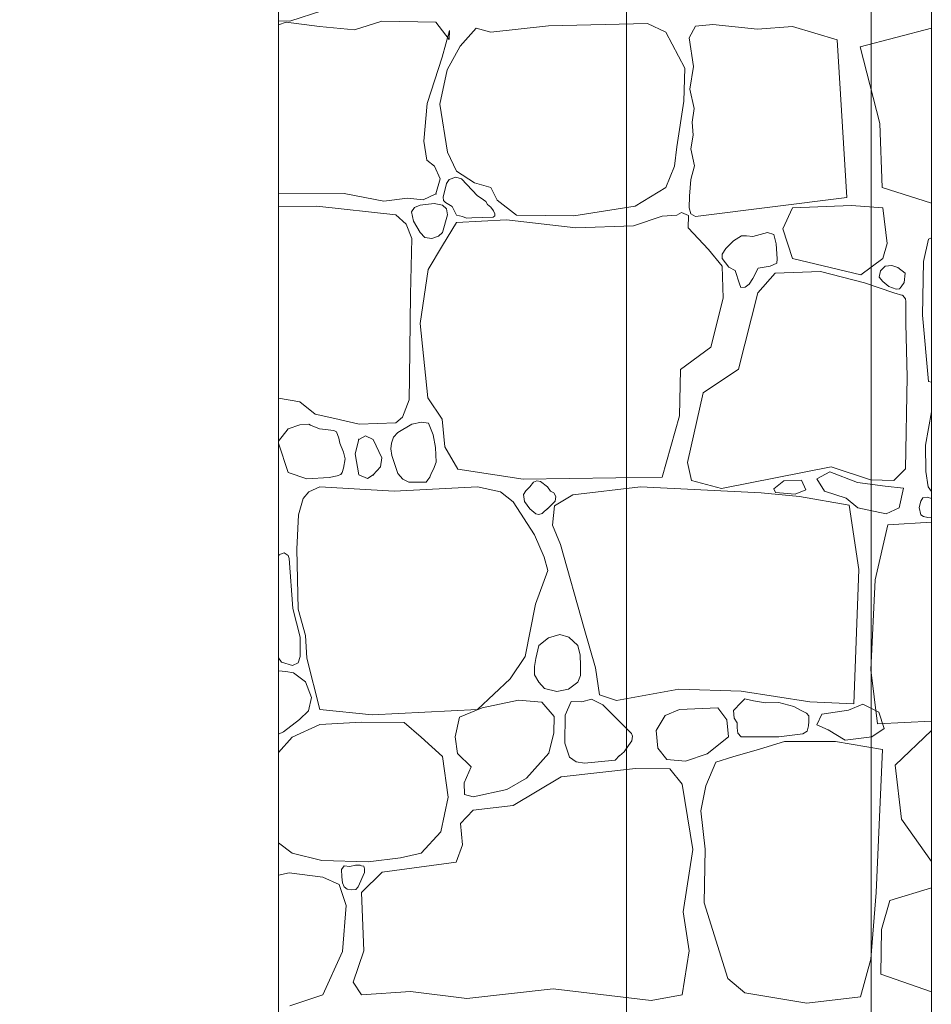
# Model space of a CAD drawing. Header units: millimetres. Extents: x -573548 to 674770, y -184010 to -47794.
# Tile 171 of 181: x 116661 to 118037, y -98051 to -96566. Entities that reach past the tile are written whole.
import ezdxf
from ezdxf.enums import TextEntityAlignment as Align

# ---------------------------------------------------------------- set-up
doc = ezdxf.new("R2010")
doc.units = ezdxf.units.MM
for name, color, linetype, lineweight in [('A.02 RZUT PIWNICY_is$0$_HATCH_Nr_pióra__18', 8, 'Continuous', 9), ('A.02 RZUT PIWNICY_is$0$OBRYS PARTERU#1_Nr_pióra__1', 8, 'Continuous', 9), ('A.02 RZUT PIWNICY_is$0$Structural - Bearing_Nr_pióra__21', 8, 'Continuous', 9), ('A.02 RZUT PIWNICY_is$0$Structural - Grid', 8, 'Continuous', 9), ('A.02 RZUT PIWNICY_is$0$Structural - Grid_Nr_pióra__17', 8, 'Continuous', 9)]:
    doc.layers.add(name, color=color, linetype=linetype, lineweight=lineweight)
doc.styles.add('A.02 RZUT PIWNICY_is$0$STYL_AUTOMATYCZNY_1', font='arial.ttf')

# ---------------------------------------------------------------- blocks, each defined once
blk = doc.blocks.new('*X106')
at = {"layer": 'A.02 RZUT PIWNICY_is$0$_HATCH_Nr_pióra__18'}
for p, q in [((117688.9, -96551.4), (117638.9, -96567.9)), ((117638.9, -96567.9), (117621.8, -96567.2)), ((117633.2, -96569.2), (117621.8, -96573.5)), ((117683.5, -96575.8), (117633.2, -96569.2)), ((117736.4, -96580.7), (117683.5, -96575.8)), ((117777.6, -96567.9), (117736.4, -96580.7)), ((117859.4, -96569.2), (117777.6, -96567.9)), ((117879.6, -96595.2), (117859.4, -96569.2)), ((117868.9, -96622), (117880, -96582)), ((117880, -96582), (117879.6, -96595.2)), ((117920, -96578.2), (117896.1, -96605.5)), ((117942.3, -96584.4), (117920, -96578.2)), ((118029.4, -96574.9), (117942.3, -96584.4)), ((118178.9, -96571.2), (118029.4, -96574.9)), ((118206.5, -96584.4), (118178.9, -96571.2)), ((118251.5, -96575.4), (118241.5, -96592.8)), ((118277.5, -96572.8), (118251.5, -96575.4)), ((118344.8, -96579.9), (118277.5, -96572.8)), ((118397.7, -96575.8), (118344.8, -96579.9)), ((118465.2, -96596), (118397.7, -96575.8)), ((118500, -96606.5), (118607.3, -96578.5)), ((118235, -96638.9), (118206.5, -96584.4)), ((118241.5, -96592.8), (118248.2, -96636.2)), ((118479.6, -96833.8), (118465.2, -96596)), ((117896.1, -96605.5), (117876.3, -96641.4)), ((118529.5, -96722.1), (118500, -96606.5)), ((117846.2, -96692.2), (117868.9, -96622)), ((117876.3, -96641.4), (117865.1, -96693)), ((118233.8, -96688.5), (118235, -96638.9)), ((118248.2, -96636.2), (118242.7, -96670.5)), ((118242.7, -96670.5), (118249.4, -96699.7)), ((117841.2, -96748.7), (117846.2, -96692.2)), ((117865.1, -96693), (117876.7, -96765.2)), ((118223, -96757.4), (118233.8, -96688.5)), ((118249.4, -96699.7), (118246.1, -96719.9)), ((118246.1, -96719.9), (118248, -96739.6)), ((118533.3, -96818.9), (118529.5, -96722.1)), ((118248, -96739.6), (118244.4, -96760.4)), ((117845.7, -96777.6), (117841.2, -96748.7)), ((118219.7, -96786.3), (118223, -96757.4)), ((118244.4, -96760.4), (118250, -96785.8)), ((117876.7, -96765.2), (117890.7, -96794.1)), ((117857.3, -96786.7), (117845.7, -96777.6)), ((117866, -96805.7), (117857.3, -96786.7)), ((118206.5, -96818.5), (118219.7, -96786.3)), ((118250, -96785.8), (118244.2, -96806.4)), ((117889.4, -96803), (117879.3, -96806.5)), ((117898.1, -96805.6), (117889.4, -96803)), ((117890.7, -96794.1), (117917.6, -96811.9)), ((117859.4, -96828.4), (117866, -96805.7)), ((117875.6, -96812.8), (117870.4, -96833.3)), ((117879.3, -96806.5), (117875.6, -96812.8)), ((117922.4, -96831.2), (117898.1, -96805.6)), ((117917.6, -96811.9), (117942.3, -96818.5)), ((117942.3, -96818.5), (117951.8, -96837.9)), ((118160.3, -96847), (118206.5, -96818.5)), ((118244.2, -96806.4), (118242.4, -96831.6)), ((118607.3, -96842.1), (118533.3, -96818.9)), ((117621.8, -96828.2), (117721.1, -96828)), ((117721.1, -96828), (117780.9, -96839.5)), ((117780.9, -96839.5), (117816.4, -96834.6)), ((117816.4, -96834.6), (117840, -96837.1)), ((117840, -96837.1), (117859.4, -96828.4)), ((117870.4, -96833.3), (117870.7, -96838.4)), ((117927.5, -96835), (117922.4, -96831.2)), ((117934.7, -96839.6), (117927.5, -96835)), ((118242.4, -96831.6), (118241.5, -96849.4)), ((118251.5, -96862.3), (118479.6, -96833.8)), ((117679.8, -96847), (117621.8, -96847.2)), ((117798.7, -96860.2), (117679.8, -96847)), ((117827.3, -96848.7), (117822.7, -96855.4)), ((117835.8, -96845.3), (117827.3, -96848.7)), ((117856.8, -96843.1), (117835.8, -96845.3)), ((117869.3, -96845.3), (117856.8, -96843.1)), ((117875.3, -96851), (117869.3, -96845.3)), ((117870.7, -96838.4), (117873.9, -96841.3)), ((117873.9, -96841.3), (117884, -96847.4)), ((117884, -96847.4), (117890.5, -96860.7)), ((117937.2, -96844.2), (117934.7, -96839.6)), ((117942.4, -96848.6), (117937.2, -96844.2)), ((117946.1, -96853.9), (117942.4, -96848.6)), ((117951.8, -96837.9), (117981.1, -96860.6)), ((118067.8, -96861.4), (118160.3, -96847)), ((118241.5, -96849.4), (118244.4, -96858.6)), ((118397.7, -96849.4), (118383.3, -96881)), ((118486.6, -96846), (118397.7, -96849.4)), ((118533.9, -96849.4), (118486.6, -96846)), ((118540.6, -96903), (118533.9, -96849.4)), ((117814.6, -96874.2), (117798.7, -96860.2)), ((117822.7, -96855.4), (117825.6, -96869.5)), ((117869.3, -96886.6), (117876.8, -96860)), ((117876.8, -96860), (117875.3, -96851)), ((117890.5, -96860.7), (117899.8, -96862.7)), ((117899.8, -96862.7), (117905.4, -96864.9)), ((117905.4, -96864.9), (117913.6, -96864.4)), ((117913.6, -96864.4), (117945.9, -96863.5)), ((117945.9, -96863.5), (117948.3, -96861.6)), ((117948.2, -96858.4), (117946.1, -96853.9)), ((117948.3, -96861.6), (117948.2, -96858.4)), ((117981.1, -96860.6), (118067.8, -96861.4)), ((118201.2, -96861.8), (118157.8, -96876.7)), ((118222.9, -96860.4), (118201.2, -96861.8)), ((118230.3, -96856.6), (118222.9, -96860.4)), ((118240.9, -96861.1), (118230.3, -96856.6)), ((118240.4, -96879.6), (118240.9, -96861.1)), ((118244.4, -96858.6), (118251.5, -96862.3)), ((117823.1, -96895.9), (117814.6, -96874.2)), ((117825.6, -96869.5), (117835.8, -96886.6)), ((117890.7, -96871.7), (117869.3, -96906)), ((117965.9, -96867.6), (117890.7, -96871.7)), ((118070.7, -96879.6), (117965.9, -96867.6)), ((118157.8, -96876.7), (118070.7, -96879.6)), ((118270.9, -96912.2), (118240.4, -96879.6)), ((117835.8, -96886.6), (117842.6, -96894.3)), ((117842.6, -96894.3), (117853.4, -96895.5)), ((117853.4, -96895.5), (117863.5, -96892.2)), ((117863.5, -96892.2), (117869.3, -96886.6)), ((118320.6, -96891.7), (118308.5, -96899.3)), ((118328.4, -96891.5), (118320.6, -96891.7)), ((118337.8, -96892.4), (118328.4, -96891.5)), ((118360.2, -96886.6), (118337.8, -96892.4)), ((118369.5, -96889.7), (118360.2, -96886.6)), ((118373.2, -96903.7), (118369.5, -96889.7)), ((118383.3, -96881), (118397.7, -96926)), ((117820.9, -96980), (117823.1, -96895.9)), ((117869.3, -96906), (117847.8, -96942.3)), ((118308.5, -96899.3), (118297.3, -96910.5)), ((118374.7, -96926.3), (118373.2, -96903.7)), ((118533.9, -96926), (118540.6, -96903)), ((118602.8, -96896.9), (118595.6, -96930.5)), ((118607.3, -96894.8), (118602.8, -96896.9)), ((118291.6, -96937.4), (118270.9, -96912.2)), ((118297.3, -96910.5), (118291.5, -96919.1)), ((118291.5, -96919.1), (118291.6, -96926)), ((118291.6, -96926), (118301.4, -96938.7)), ((118293.2, -96985.7), (118291.6, -96937.4)), ((118301.4, -96938.7), (118311.4, -96943.8)), ((118346.1, -96940.5), (118363.8, -96937.5)), ((118363.8, -96937.5), (118374.3, -96933.1)), ((118374.3, -96933.1), (118374.7, -96926.3)), ((118397.7, -96926), (118500.8, -96950.5)), ((118500.8, -96950.5), (118533.9, -96926)), ((118530.4, -96944.2), (118537.7, -96937.5)), ((118537.7, -96937.5), (118547.7, -96936.3)), ((118547.7, -96936.3), (118556.9, -96939.6)), ((118595.6, -96930.5), (118594, -97011.4)), ((117847.8, -96942.3), (117835.8, -97023.7)), ((118311.4, -96943.8), (118317.6, -96964.2)), ((118338, -96956.1), (118346.1, -96940.5)), ((118371.6, -96948.1), (118345.2, -96977.8)), ((118440.2, -96945.6), (118371.6, -96948.1)), ((118506.2, -96962.6), (118440.2, -96945.6)), ((118528.7, -96954), (118530.4, -96944.2)), ((118533.9, -96960.3), (118528.7, -96954)), ((118556.9, -96939.6), (118568, -96948)), ((118568, -96948), (118566.1, -96962.3)), ((118317.6, -96964.2), (118319.8, -96969.7)), ((118319.8, -96969.7), (118326.4, -96968.9)), ((118326.4, -96968.9), (118332.1, -96964.4)), ((118332.1, -96964.4), (118338, -96956.1)), ((118550.8, -96977.8), (118506.2, -96962.6)), ((118543, -96968), (118533.9, -96960.3)), ((118554.2, -96972), (118543, -96968)), ((118561.8, -96968.5), (118559.2, -96971.4)), ((118566.1, -96962.3), (118561.8, -96968.5)), ((117819.6, -97105.6), (117820.9, -96980)), ((118345.2, -96977.8), (118316.3, -97092.6)), ((118564.2, -96981.6), (118550.8, -96977.8)), ((118559.2, -96971.4), (118554.2, -96972)), ((118568.4, -96986.6), (118564.2, -96981.6)), ((118274.6, -97059.6), (118293.2, -96985.7)), ((118568.6, -96990.6), (118568.4, -96986.6)), ((118569, -97024.5), (118568.6, -96990.6)), ((118594, -97011.4), (118602.8, -97111.6)), ((117835.8, -97023.7), (117847.4, -97136.3)), ((118570.6, -97104.2), (118569, -97024.5)), ((118228.8, -97093.4), (118274.6, -97059.6)), ((118227.2, -97163.2), (118228.8, -97093.4)), ((118316.3, -97092.6), (118262.7, -97128.5)), ((117818.8, -97139.2), (117819.6, -97105.6)), ((118568.1, -97243.3), (118570.6, -97104.2)), ((118602.8, -97111.6), (118607.3, -97112.6)), ((118262.7, -97128.5), (118239.1, -97233.8)), ((117621.8, -97136.8), (117654.2, -97142.3)), ((117654.2, -97142.3), (117677.1, -97160.5)), ((117808.8, -97165.4), (117818.8, -97139.2)), ((117847.4, -97136.3), (117868.9, -97168.1)), ((117677.1, -97160.5), (117706.8, -97167.4)), ((118607.3, -97157.4), (118598.6, -97207.6)), ((117654.1, -97177), (117636.5, -97183)), ((117667.4, -97176), (117654.1, -97177)), ((117670.3, -97177.3), (117667.4, -97176)), ((117706.8, -97167.4), (117743.5, -97175.7)), ((117743.5, -97175.7), (117798.7, -97173.9)), ((117798.7, -97173.9), (117808.8, -97165.4)), ((117823.2, -97175.9), (117802, -97188.4)), ((117837.8, -97172.6), (117823.2, -97175.9)), ((117848.1, -97174.1), (117837.8, -97172.6)), ((117852.3, -97184.2), (117848.1, -97174.1)), ((117868.9, -97168.1), (117873, -97209.8)), ((118201.2, -97255.6), (118227.2, -97163.2)), ((117636.5, -97183), (117621.8, -97201.5)), ((117683.5, -97183), (117670.3, -97177.3)), ((117705.1, -97185.5), (117683.5, -97183)), ((117709.1, -97187.5), (117705.1, -97185.5)), ((117713, -97196.7), (117709.1, -97187.5)), ((117802, -97188.4), (117795.2, -97195.5)), ((117855.3, -97192), (117852.3, -97184.2)), ((117621.8, -97204.4), (117636.5, -97248.6)), ((117714.5, -97204.5), (117713, -97196.7)), ((117719.7, -97218), (117714.5, -97204.5)), ((117743, -97198.7), (117737.6, -97220.6)), ((117753.1, -97193.3), (117743, -97198.7)), ((117764.8, -97198.7), (117753.1, -97193.3)), ((117778, -97226.8), (117764.8, -97198.7)), ((117792.6, -97204.4), (117791.3, -97213.2)), ((117795.2, -97195.5), (117792.6, -97204.4)), ((117858.8, -97210.8), (117855.3, -97192)), ((117722.3, -97228), (117719.7, -97218)), ((117737.6, -97220.6), (117743, -97252.3)), ((117791.3, -97213.2), (117792.9, -97223)), ((117859.8, -97233), (117858.8, -97210.8)), ((117873, -97209.8), (117892.4, -97243.7)), ((118598.6, -97207.6), (118599.1, -97247.2)), ((117720.1, -97242), (117722.3, -97228)), ((117776, -97240), (117778, -97226.8)), ((117792.9, -97223), (117802, -97250.3)), ((117856, -97243.9), (117859.8, -97233)), ((118239.1, -97233.8), (118245.3, -97260.6)), ((117636.5, -97248.6), (117664.5, -97258.1)), ((117716.1, -97251.7), (117717.8, -97248.6)), ((117717.8, -97248.6), (117720.1, -97242)), ((117764.8, -97252.3), (117776, -97240)), ((117802, -97250.3), (117809.7, -97258.6)), ((117850.3, -97255.8), (117852.3, -97250.3)), ((117852.3, -97250.3), (117856, -97243.9)), ((117892.4, -97243.7), (117991, -97258.9)), ((118290.7, -97273), (118455.9, -97240)), ((118454.3, -97247.9), (118434.2, -97258.2)), ((118495.6, -97263.6), (118454.3, -97247.9)), ((118455.9, -97240), (118515.3, -97259.8)), ((118550.8, -97260.6), (118568.1, -97243.3)), ((118599.1, -97247.2), (118602.4, -97270.5)), ((117664.5, -97258.1), (117698.4, -97256.1)), ((117698.4, -97256.1), (117710.3, -97254)), ((117710.3, -97254), (117716.1, -97251.7)), ((117743, -97252.3), (117756, -97257.8)), ((117756, -97257.8), (117764.8, -97252.3)), ((117809.7, -97258.6), (117818.4, -97263.3)), ((117818.4, -97263.3), (117830.8, -97263.4)), ((117830.8, -97263.4), (117844.5, -97263.1)), ((117844.5, -97263.1), (117847.3, -97259.8)), ((117847.3, -97259.8), (117850.3, -97255.8)), ((117991, -97258.9), (118201.2, -97255.6)), ((118006.5, -97263.4), (118001, -97270.5)), ((118011.8, -97261.2), (118006.5, -97263.4)), ((118017.1, -97262.3), (118011.8, -97261.2)), ((118027.8, -97270.5), (118017.1, -97262.3)), ((118245.3, -97260.6), (118290.7, -97273)), ((118369.5, -97273.4), (118384.7, -97261.1)), ((118384.7, -97261.1), (118411.2, -97260.1)), ((118411.2, -97260.1), (118418, -97274.8)), ((118434.2, -97258.2), (118446, -97276.8)), ((118537.8, -97269.4), (118495.6, -97263.6)), ((118515.3, -97259.8), (118550.8, -97260.6)), ((117667.8, -97277.9), (117659.2, -97287.8)), ((117684.3, -97270.5), (117667.8, -97277.9)), ((117796.6, -97276.7), (117684.3, -97270.5)), ((117922.4, -97270.5), (117796.6, -97276.7)), ((117956.8, -97277.9), (117922.4, -97270.5)), ((117975.8, -97292.8), (117956.8, -97277.9)), ((117995, -97276.6), (117991.5, -97282.1)), ((118001, -97270.5), (117995, -97276.6)), ((118032.4, -97277), (118027.8, -97270.5)), ((118037.3, -97279.6), (118032.4, -97277)), ((118040.4, -97284.9), (118037.3, -97279.6)), ((118168.1, -97270.5), (118066.2, -97282.5)), ((118350.2, -97279.6), (118168.1, -97270.5)), ((118408.4, -97285), (118350.2, -97279.6)), ((118371.9, -97278.8), (118369.5, -97273.4)), ((118401.9, -97281.2), (118371.9, -97278.8)), ((118418, -97274.8), (118401.9, -97281.2)), ((118446, -97276.8), (118478.9, -97287.6)), ((118565.2, -97272.4), (118537.8, -97269.4)), ((118558.9, -97302.3), (118565.2, -97272.4)), ((118602.4, -97270.5), (118607.3, -97277.2)), ((117659.2, -97287.8), (117652.1, -97312.6)), ((118008.4, -97342.7), (117975.8, -97292.8)), ((117991.5, -97282.1), (117993.3, -97292.5)), ((117993.3, -97292.5), (118001, -97303.5)), ((118027.8, -97303.5), (118039.6, -97292.1)), ((118066.2, -97282.5), (118038.5, -97299)), ((118039.6, -97292.1), (118040.4, -97284.9)), ((118483, -97298.1), (118408.4, -97285)), ((118478.9, -97287.6), (118496.1, -97302.3)), ((118591.5, -97292.2), (118588.7, -97301.4)), ((118594.3, -97287.1), (118591.5, -97292.2)), ((118601, -97286), (118594.3, -97287.1)), ((118607.3, -97288), (118601, -97286)), ((118001, -97303.5), (118010.3, -97310.9)), ((118019.9, -97310.8), (118023.3, -97307.3)), ((118023.3, -97307.3), (118027.8, -97303.5)), ((118038.5, -97299), (118035.6, -97328.3)), ((118498, -97395.2), (118483, -97298.1)), ((118496.1, -97302.3), (118539.2, -97311.1)), ((118539.2, -97311.1), (118558.9, -97302.3)), ((118588.7, -97301.4), (118591.5, -97312.4)), ((117652.1, -97312.6), (117649.3, -97364.6)), ((118010.3, -97310.9), (118015, -97312.3)), ((118015, -97312.3), (118019.9, -97310.8)), ((118607.3, -97323.8), (118541.8, -97327.8)), ((118591.5, -97312.4), (118595.5, -97315.3)), ((118595.5, -97315.3), (118602.2, -97316.8)), ((118602.2, -97316.8), (118607.3, -97317.1)), ((118035.6, -97328.3), (118047.4, -97357.6)), ((118541.8, -97327.8), (118522.4, -97410.7)), ((118022.8, -97376.6), (118008.4, -97342.7)), ((117630.1, -97370), (117623.5, -97372.4)), ((117636.4, -97374.2), (117630.1, -97370)), ((117649.3, -97364.6), (117651.3, -97455)), ((118047.4, -97357.6), (118083.1, -97483.9)), ((117623.5, -97372.4), (117621.8, -97375.6)), ((117638.1, -97378.3), (117636.4, -97374.2)), ((117643.4, -97454), (117638.1, -97378.3)), ((118028.6, -97396.4), (118022.8, -97376.6)), ((118009.6, -97447.2), (118028.6, -97396.4)), ((118490.1, -97597.9), (118498, -97395.2)), ((118522.4, -97410.7), (118515.9, -97546.4)), ((117654.7, -97497.4), (117643.4, -97454)), ((117651.3, -97455), (117662.5, -97494.7)), ((117993.9, -97526.4), (118009.6, -97447.2)), ((117621.8, -97472.3), (117621.9, -97472.7)), ((117621.9, -97472.7), (117621.8, -97473.1)), ((118083.1, -97483.9), (118100.4, -97543.4)), ((117654.5, -97526.4), (117654.7, -97497.4)), ((117662.5, -97494.7), (117664.5, -97528.9)), ((118029.4, -97498.1), (118014.8, -97510)), ((118046.4, -97493.2), (118029.4, -97498.1)), ((118060.2, -97497.4), (118046.4, -97493.2)), ((118073.5, -97510), (118060.2, -97497.4)), ((118014.8, -97510), (118010.1, -97529.5)), ((118077.3, -97524.4), (118073.5, -97510)), ((117621.8, -97528.5), (117626.5, -97535)), ((117651.6, -97535.8), (117654.5, -97526.4)), ((117664.5, -97528.9), (117684.3, -97606.1)), ((117971.6, -97559.9), (117993.9, -97526.4)), ((118010.1, -97529.5), (118008.2, -97541.6)), ((118077.8, -97540), (118077.3, -97524.4)), ((117632.7, -97549.1), (117621.8, -97547.8)), ((117626.5, -97535), (117643.1, -97540.1)), ((117643.1, -97540.1), (117651.6, -97535.8)), ((118008.2, -97541.6), (118008, -97554)), ((118077.9, -97555), (118077.8, -97540)), ((118100.4, -97543.4), (118106.2, -97584.2)), ((118515.9, -97546.4), (118525.9, -97628.1)), ((117644.4, -97551), (117632.7, -97549.1)), ((117662.8, -97564.8), (117644.4, -97551)), ((117922.4, -97606.1), (117971.6, -97559.9)), ((118008, -97554), (118014.8, -97565.2)), ((118073.5, -97565.2), (118077.9, -97555)), ((117671.7, -97588.2), (117662.8, -97564.8)), ((118014.8, -97565.2), (118023.5, -97574.6)), ((118023.5, -97574.6), (118042.1, -97579.2)), ((118042.1, -97579.2), (118059.8, -97575.8)), ((118059.8, -97575.8), (118073.5, -97565.2)), ((118132.2, -97592.9), (118226.3, -97575.6)), ((118226.3, -97575.6), (118320, -97578.9)), ((117667, -97608.3), (117671.7, -97588.2)), ((117984, -97592.5), (117929.1, -97604)), ((118019.1, -97595.4), (117984, -97592.5)), ((118094.3, -97591), (118079.9, -97594.7)), ((118111.6, -97599.5), (118094.3, -97591)), ((118106.2, -97584.2), (118132.2, -97592.9)), ((118320, -97578.9), (118423.7, -97594.6)), ((118326, -97590.2), (118320, -97595.8)), ((118339, -97593.2), (118326, -97590.2)), ((117684.3, -97606.1), (117763.2, -97614.4)), ((117763.2, -97614.4), (117922.4, -97606.1)), ((117929.1, -97604), (117894.9, -97617.7)), ((118037.7, -97616.8), (118019.1, -97595.4)), ((118063.7, -97594.1), (118054.4, -97614.8)), ((118079.9, -97594.7), (118063.7, -97594.1)), ((118154.5, -97642.4), (118111.6, -97599.5)), ((118227.2, -97606.5), (118205.7, -97615.6)), ((118285, -97604), (118227.2, -97606.5)), ((118298.6, -97621.8), (118285, -97604)), ((118320, -97595.8), (118308.5, -97607.7)), ((118308.5, -97607.7), (118309.5, -97619.6)), ((118356.8, -97596.1), (118339, -97593.2)), ((118377, -97595.8), (118356.8, -97596.1)), ((118399.9, -97601.8), (118377, -97595.8)), ((118409.7, -97607.3), (118399.9, -97601.8)), ((118419, -97611.8), (118409.7, -97607.3)), ((118423.7, -97594.6), (118490.1, -97597.9)), ((118442.1, -97613.3), (118482.4, -97607.3)), ((118482.4, -97607.3), (118504.1, -97598.3)), ((118504.1, -97598.3), (118528.2, -97610.3)), ((117629.3, -97640.1), (117653.7, -97621.3)), ((117653.7, -97621.3), (117667, -97608.3)), ((117894.9, -97617.7), (117888.6, -97647.6)), ((118037.3, -97641.6), (118037.7, -97616.8)), ((118054.4, -97614.8), (118053.8, -97657.3)), ((118205.7, -97615.6), (118191.9, -97637.9)), ((118300.9, -97647.8), (118298.6, -97621.8)), ((118309.5, -97619.6), (118314.3, -97626.5)), ((118422.5, -97615.7), (118419, -97611.8)), ((118422.6, -97624.2), (118422.5, -97615.7)), ((118434.3, -97629.6), (118442.1, -97613.3)), ((118528.2, -97610.3), (118536, -97635)), ((117684.3, -97628.8), (117642.2, -97648.2)), ((117747.1, -97625.5), (117684.3, -97628.8)), ((117811.5, -97625.9), (117747.1, -97625.5)), ((117837.1, -97648.2), (117811.5, -97625.9)), ((118314.3, -97626.5), (118314.1, -97633.8)), ((118314.1, -97633.8), (118315, -97642.2)), ((118419.8, -97638.9), (118421.7, -97630.9)), ((118421.7, -97630.9), (118422.6, -97624.2)), ((118451.7, -97636.8), (118434.3, -97629.6)), ((118477, -97652.4), (118451.7, -97636.8)), ((118536, -97635), (118517.3, -97647.6)), ((118525.9, -97628.1), (118607.3, -97624)), ((117621.8, -97643.5), (117629.3, -97640.1)), ((117642.2, -97648.2), (117621.8, -97671.3)), ((117869.3, -97677.1), (117837.1, -97648.2)), ((117888.6, -97647.6), (117892, -97672.6)), ((118030.1, -97672.3), (118037.3, -97641.6)), ((118156.1, -97646.8), (118154.5, -97642.4)), ((118155.1, -97653.8), (118156.1, -97646.8)), ((118191.9, -97637.9), (118194.6, -97664.7)), ((118268.9, -97673.4), (118300.9, -97647.8)), ((118315, -97642.2), (118320, -97647.8)), ((118320, -97647.8), (118377, -97647.8)), ((118377, -97647.8), (118413.3, -97643.3)), ((118413.3, -97643.3), (118419.8, -97638.9)), ((118517.3, -97647.6), (118477, -97652.4)), ((118607.3, -97638.1), (118552.7, -97690.1)), ((118053.8, -97657.3), (118061.3, -97678.1)), ((118143.4, -97670.1), (118150.3, -97660.8)), ((118150.3, -97660.8), (118155.1, -97653.8)), ((118194.6, -97664.7), (118207.8, -97681.7)), ((118347.7, -97666.4), (118307.7, -97677.9)), ((118385.7, -97654.8), (118347.7, -97666.4)), ((118424.1, -97654.8), (118385.7, -97654.8)), ((118462.5, -97654.8), (118424.1, -97654.8)), ((118533.4, -97666.5), (118462.5, -97654.8)), ((118524, -97882.6), (118533.4, -97666.5)), ((117877.9, -97738.6), (117869.3, -97677.1)), ((117892, -97672.6), (117912.6, -97692.8)), ((117996, -97710.1), (118030.1, -97672.3)), ((118061.3, -97678.1), (118070.9, -97685.1)), ((118130.2, -97683), (118136.5, -97676)), ((118136.4, -97676.3), (118143.4, -97670.1)), ((118207.8, -97681.7), (118236.2, -97684.5)), ((118236.2, -97684.5), (118268.9, -97673.4)), ((118307.7, -97677.9), (118282, -97685.6)), ((117912.6, -97692.8), (117902.3, -97717.2)), ((118160.7, -97695.3), (118048.4, -97707.7)), ((118070.9, -97685.1), (118083.9, -97687.4)), ((118083.9, -97687.4), (118130.2, -97683)), ((118212.3, -97696.1), (118160.7, -97695.3)), ((118231.3, -97719.1), (118212.3, -97696.1)), ((118282, -97685.6), (118266.9, -97721.5)), ((118552.7, -97690.1), (118562.5, -97771.9)), ((117966.3, -97727.1), (117996, -97710.1)), ((118048.4, -97707.7), (117976.2, -97751.4)), ((117902.3, -97717.2), (117902.7, -97734.5)), ((118247.4, -97817.5), (118231.3, -97719.1)), ((118266.9, -97721.5), (118259.4, -97759.2)), ((117866.8, -97791), (117877.9, -97738.6)), ((117902.7, -97734.5), (117915.9, -97738.2)), ((117915.9, -97738.2), (117966.3, -97727.1)), ((117976.2, -97751.4), (117915.9, -97758.4)), ((117915.9, -97758.4), (117896.5, -97778.2)), ((118259.4, -97759.2), (118265.9, -97817.2)), ((117896.5, -97778.2), (117899.4, -97810.4)), ((118562.5, -97771.9), (118607.3, -97835.9)), ((117837.1, -97823.2), (117866.8, -97791)), ((117621.8, -97807.6), (117642.2, -97823.2)), ((117899.4, -97810.4), (117889.9, -97836.5)), ((117642.2, -97823.2), (117687.2, -97834)), ((117757, -97836), (117806.1, -97830.3)), ((117806.1, -97830.3), (117837.1, -97823.2)), ((118232.9, -97911.6), (118247.4, -97817.5)), ((118265.9, -97817.2), (118264.3, -97898)), ((117687.2, -97834), (117757, -97836)), ((117720.8, -97842.3), (117716.9, -97848)), ((117729.7, -97843), (117720.8, -97842.3)), ((117738.1, -97841.2), (117729.7, -97843)), ((117745, -97841.4), (117738.1, -97841.2)), ((117747.1, -97842.3), (117745, -97841.4)), ((117750.5, -97842.7), (117747.1, -97842.3)), ((117751.5, -97846.8), (117750.5, -97842.7)), ((117889.9, -97836.5), (117778.5, -97851.7)), ((117621.8, -97856.3), (117638.1, -97853)), ((117638.1, -97853), (117688.9, -97859.2)), ((117688.9, -97859.2), (117713.2, -97870.3)), ((117716.9, -97848), (117717.4, -97859)), ((117717.4, -97859), (117718.2, -97867.8)), ((117742, -97874), (117751.7, -97852.5)), ((117778.5, -97851.7), (117747.1, -97882.3)), ((117751.7, -97852.5), (117751.5, -97846.8)), ((117713.2, -97870.3), (117724, -97902.1)), ((117718.2, -97867.8), (117720.8, -97874)), ((117720.8, -97874), (117725.2, -97877.2)), ((117738.3, -97877.7), (117742, -97874)), ((117725.2, -97877.2), (117732.1, -97878.6)), ((117732.1, -97878.6), (117738.3, -97877.7)), ((117747.1, -97882.3), (117750.8, -97970.6)), ((118516.2, -97982.9), (118524, -97882.6)), ((118607.3, -97875.5), (118544.4, -97894.3)), ((117724, -97902.1), (117718.6, -97971.4)), ((118264.3, -97898), (118300.2, -98012.3)), ((118544.4, -97894.3), (118531.9, -97938.4)), ((118241.6, -97970.6), (118232.9, -97911.6)), ((118531.9, -97938.4), (118531.1, -98005.5)), ((117718.6, -97971.4), (117688.9, -98037.1)), ((117750.8, -97970.6), (117734.3, -98017.7)), ((118231.3, -98037.1), (118241.6, -97970.6)), ((118500.6, -98039.7), (118516.2, -97982.9)), ((118531.1, -98005.5), (118607.3, -98032.1)), ((117734.3, -98017.7), (117747.1, -98037.1)), ((118300.2, -98012.3), (118325.8, -98033.8)), ((117688.9, -98037.1), (117638.9, -98053.6)), ((117747.1, -98037.1), (117821, -98031.7)), ((117821, -98031.7), (117906, -98042.4)), ((117906, -98042.4), (118036.5, -98027.6)), ((118036.5, -98027.6), (118184.2, -98045.3)), ((118184.2, -98045.3), (118231.3, -98037.1)), ((118325.8, -98033.8), (118419.1, -98049.5)), ((118419.1, -98049.5), (118500.6, -98039.7))]:
    blk.add_line(p, q, dxfattribs=at)
for p in [(117859.4, -96828.4), (118564.2, -96981.6), (117743, -97198.7), (117764.8, -97252.3), (118027.8, -97303.5)]:
    blk.add_point(p, dxfattribs=at)
blk = doc.blocks.new('A.02 RZUT PIWNICY_is$0$Wypełnienie_14_1')
at = {"layer": 'A.02 RZUT PIWNICY_is$0$_HATCH_Nr_pióra__18'}
blk.add_blockref('*X106', (0, 0), dxfattribs=at)
blk = doc.blocks.new('A.02 RZUT PIWNICY_is$0$Standardowy znacznik osi_2')
at = {"layer": 'A.02 RZUT PIWNICY_is$0$Structural - Grid_Nr_pióra__17'}
blk.add_line((1000, 0), (17853.1, 0), dxfattribs=at)
at = {"layer": 'A.02 RZUT PIWNICY_is$0$Structural - Grid_Nr_pióra__17', "style": 'A.02 RZUT PIWNICY_is$0$STYL_AUTOMATYCZNY_1'}
for tag, p in [('AC_MarkerText_1_0', (5, -80)), ('AC_MarkerText_1_1', (19358.1, -80))]:
    blk.add_attdef(tag, text='', height=350, rotation=270, dxfattribs=at).set_placement(p, align=Align.TOP_CENTER)
blk = doc.blocks.new('A.02 RZUT PIWNICY_is')
at = {"layer": 'A.02 RZUT PIWNICY_is$0$OBRYS PARTERU#1_Nr_pióra__1'}
blk.add_lwpolyline([(87547.3, -93022.2), (87547.3, -93622.2), (80856, -93622.2), (80856, -97482.2), (80306.7, -97482.2), (80306.7, -101132.2), (82397.3, -101132.2), (82397.3, -105082.2), (87537.3, -105082.2), (87537.3, -105471.8), (106939.7, -105472.5), (118516.4, -105372.5), (118516.4, -93022.2)], close=True, dxfattribs=at)
at = {"layer": 'A.02 RZUT PIWNICY_is$0$Structural - Bearing_Nr_pióra__21'}
blk.add_line((118607.3, -105477.2), (118607.3, -92877.8), dxfattribs=at)
blk.add_lwpolyline([(117621.8, -93967.8), (114233.3, -93967.8), (114233.3, -104498.1), (117621.8, -104498.1)], close=True, dxfattribs=at)
at = {"layer": 'A.02 RZUT PIWNICY_is$0$_HATCH_Nr_pióra__18'}
blk.add_blockref('A.02 RZUT PIWNICY_is$0$Wypełnienie_14_1', (0, 0), dxfattribs=at)
at = {"layer": 'A.02 RZUT PIWNICY_is$0$Structural - Grid', "zscale": 1000, "rotation": 90}
blk.add_blockref('A.02 RZUT PIWNICY_is$0$Standardowy znacznik osi_2', (118146.9, -108395.1), dxfattribs=at)

msp = doc.modelspace()

# ---------------------------------------------------------------- block references
at = {"ltscale": 10}
msp.add_blockref('A.02 RZUT PIWNICY_is', (-570.227, 0), dxfattribs=at)

doc.saveas('drawing.dxf')
